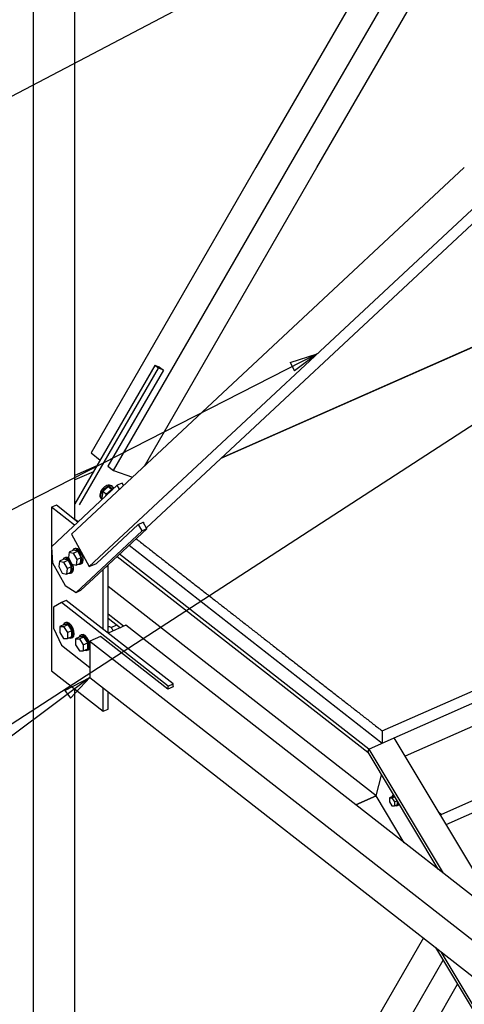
# Paper-space layout 'A0 Advance Steel' of a CAD drawing. Header units: millimetres. Extents: x 292 to 712, y 182 to 776.
# Tile 28 of 61: x 386 to 402, y 455 to 490. Entities that reach past the tile are written whole.
import ezdxf

# ---------------------------------------------------------------- set-up
doc = ezdxf.new("R2010")
doc.units = ezdxf.units.MM
doc.layers.get('0').update_dxf_attribs({"linetype": 'CONTINUOUS'})
for name, color, linetype in [('AS_Belki', 145, 'CONTINUOUS'), ('AS_Blachy', 30, 'CONTINUOUS'), ('AS_Kraty', 9, 'CONTINUOUS'), ('AS_Schody', 253, 'CONTINUOUS'), ('AS_Sruby', 9, 'CONTINUOUS')]:
    doc.layers.add(name, color=color, linetype=linetype)

psp = doc.layouts.new('A0 Advance Steel')

# ---------------------------------------------------------------- hatches: boundary and pattern name
at = {"layer": 'AS_Kraty', "extrusion": (-7.623296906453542e-17, 0.8093309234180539, 0.5873529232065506)}
h = psp.add_hatch(dxfattribs=at)
h.set_pattern_fill('GRATE', color=9, scale=0.26666666, angle=36.09333730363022, style=0)
h.set_pattern_definition([(36.09333730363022, (-403.1707557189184, -32683.15954498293), (-0.1246933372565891, 0.1710390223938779), []), (126.0933373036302, (-403.1707557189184, -32683.15954498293), (-0.6841560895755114, -0.4987733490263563), [])])
h.paths.add_polyline_path([(-413.6387423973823, -32680.64989987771), (-413.5596798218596, -32680.7551017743), (-414.0759997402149, -32681.21401925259), (-414.0759997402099, -32687.31918809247), (-414.0732288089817, -32687.39967034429), (-414.0399984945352, -32687.45794673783), (-407.4722477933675, -32696.19710072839), (-403.9460995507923, -32693.54708876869), (-403.6257005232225, -32693.97345585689), (-396.2912513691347, -32688.46138528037), (-393.484305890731, -32686.3325231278), (-390.892367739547, -32682.21534909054), (-390.8724801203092, -32682.11834813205), (-390.7903777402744, -32681.97599045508), (-390.5023848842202, -32681.51852709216), (-390.5299583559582, -32681.45612658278), (-399.2580662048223, -32669.84236676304)], flags=0)
at = {"layer": 'AS_Kraty', "extrusion": (-7.623296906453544e-17, 0.8093309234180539, 0.5873529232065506)}
h = psp.add_hatch(dxfattribs=at)
h.set_pattern_fill('GRATE', color=9, scale=0.26666666, angle=36.92602040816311, style=0)
h.set_pattern_definition([(36.9260204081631, (-406.6434140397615, -32674.21898314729), (-0.1271658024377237, 0.1692088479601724), []), (126.9260204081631, (-406.6434140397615, -32674.21898314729), (-0.6768353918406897, -0.5086632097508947), [])])
h.paths.add_polyline_path([(-411.9653748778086, -32680.38686560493), (-400.0985606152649, -32671.46857942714), (-401.2830772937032, -32668.10565474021), (-401.3214532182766, -32668.05110076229), (-401.3615054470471, -32667.99780654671), (-414.0881425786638, -32677.56227697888)], flags=0)

# ---------------------------------------------------------------- linework, layer by layer
at = {"color": 0, "linetype": 'ByBlock', "lineweight": -2}
for p, q in [((395.9778449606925, 477.7747274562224), (396.9441819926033, 478.0812735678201)), ((396.9441819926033, 478.0812735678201), (396.129499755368, 477.4778909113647)), ((395.9778449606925, 477.7747274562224), (396.129499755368, 477.4778909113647)), ((387.9490294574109, 466.0833345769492), (388.849275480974, 466.5495264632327)), ((388.849275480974, 466.5495264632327), (388.148888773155, 465.8165624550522)), ((387.9490294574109, 466.0833345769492), (388.148888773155, 465.8165624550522))]:
    psp.add_line(p, q, dxfattribs=at)
at = {"color": 7}
for points in [[(400.7835088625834, 494.9912070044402), (352.6484893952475, 469.7313603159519), (335.7589941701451, 469.7313603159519)], [(429.0348873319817, 492.787625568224), (358.2794580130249, 446.8658463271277), (335.7589941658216, 446.8658463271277)], [(396.9441819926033, 478.0812735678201), (352.6484894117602, 455.4504544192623), (335.7589941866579, 455.4504544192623)], [(388.849275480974, 466.5495264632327), (352.6484894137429, 439.4287603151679), (335.7589941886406, 439.4287603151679)]]:
    psp.add_lwpolyline(points, dxfattribs=at)
at = {"layer": 'AS_Belki', "linetype": 'Continuous', "ltscale": 0.15}
for p, q in [((386.820172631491, 591.0461833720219), (386.820172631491, 484.7162338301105)), ((388.3124081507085, 484.7162338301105), (388.3124081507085, 503.9049685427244)), ((400.7265723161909, 495.0357051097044), (394.7613305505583, 484.7162338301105)), ((395.9242670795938, 484.7162338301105), (401.5276168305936, 494.4096558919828)), ((396.9339207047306, 484.7162338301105), (402.2230781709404, 493.8661242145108)), ((386.8201726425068, 484.7162338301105), (386.8201726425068, 340.0208259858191)), ((402.1836416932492, 484.7162338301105), (388.1867852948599, 471.6574051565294)), ((388.3124081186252, 472.1719399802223), (388.3124081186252, 484.7162338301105)), ((404.0557374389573, 484.7162338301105), (388.8166612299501, 470.4984349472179)), ((394.7613304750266, 484.7162338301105), (388.8859353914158, 474.552191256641)), ((389.6869798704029, 473.9261418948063), (395.9242671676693, 484.7162338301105)), ((390.7881183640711, 474.0844045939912), (396.9339208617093, 484.7162338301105)), ((390.8586253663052, 471.8795982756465), (404.6173281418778, 484.7162338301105)), ((391.4623022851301, 477.5002621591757), (389.4867267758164, 474.0826481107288)), ((391.3164467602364, 477.610106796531), (391.3180982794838, 477.6129636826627)), ((391.3180982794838, 477.6129636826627), (391.3261491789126, 477.6066716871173)), ((391.3261491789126, 477.6066716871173), (391.4623022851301, 477.5002621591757)), ((388.8859353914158, 474.552191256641), (389.2114488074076, 474.2977891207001)), ((389.4867267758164, 474.0826481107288), (389.6869798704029, 473.9261418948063)), ((389.6869798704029, 473.9261418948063), (390.3622395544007, 473.6870668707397)), ((389.083121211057, 470.6160542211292), (390.5678286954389, 472.0012610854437)), ((390.5678286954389, 472.0012610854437), (390.7490332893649, 472.0812475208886)), ((390.7490332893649, 472.0812475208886), (390.7597089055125, 472.0859598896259)), ((390.7597089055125, 472.0859598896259), (390.7509257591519, 472.0777654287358)), ((388.1867852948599, 471.6574051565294), (388.8166612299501, 470.4984349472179)), ((388.8166612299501, 470.4984349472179), (389.083121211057, 470.6160542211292)), ((390.1283345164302, 468.4090507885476), (389.491772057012, 468.1280631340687)), ((428.5746067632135, 438.3617054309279), (390.1283345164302, 468.4090507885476)), ((389.2223236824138, 468.0091246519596), (388.849275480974, 467.8444558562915)), ((388.849275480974, 467.8444558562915), (427.9402273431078, 437.2932669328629)), ((388.849275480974, 467.8444558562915), (388.849275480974, 466.5495263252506)), ((391.6254570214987, 466.1309769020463), (389.2223236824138, 468.0091246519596)), ((388.849275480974, 466.5495263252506), (427.9402273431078, 435.9983377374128)), ((388.3124081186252, 434.4031646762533), (388.3124081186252, 466.1361933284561)), ((391.8066596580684, 466.2109626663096), (391.6254570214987, 466.1309769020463)), ((391.8066596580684, 466.2240205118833), (391.817337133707, 466.2156757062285)), ((391.817337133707, 466.2156757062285), (391.8066596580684, 466.2109626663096)), ((400.726572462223, 457.2669297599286), (388.8859353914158, 436.7834156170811)), ((389.6869798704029, 436.1573665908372), (401.432284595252, 456.4759622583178)), ((390.7881183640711, 436.3156289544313), (401.9463831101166, 455.6186846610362))]:
    psp.add_line(p, q, dxfattribs=at)
at = {"layer": 'AS_Blachy', "linetype": 'Continuous', "ltscale": 0.15}
for p, q in [((391.1584855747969, 477.6660327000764), (388.3124079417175, 472.7425081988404)), ((388.4749480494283, 472.7018029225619), (391.2866526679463, 477.56586482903)), ((391.2866526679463, 477.56586482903), (391.1584855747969, 477.6660327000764)), ((391.3261491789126, 477.6066716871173), (391.1584855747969, 477.6660327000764)), ((391.45431588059, 477.506503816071), (391.2866526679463, 477.56586482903)), ((389.0898422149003, 474.0874180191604), (388.3124081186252, 473.7442472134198)), ((388.9681969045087, 473.876979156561), (388.3124081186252, 473.5875047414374)), ((389.822642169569, 473.3967303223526), (388.4200078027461, 472.088096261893)), ((389.9931832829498, 473.4720097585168), (389.822642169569, 473.3967303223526)), ((389.8994904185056, 473.2553297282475), (389.822642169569, 473.3967303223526)), ((390.0397995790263, 473.3862360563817), (389.9931832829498, 473.4720097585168)), ((387.6515609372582, 472.6884192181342), (387.4810197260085, 472.6131401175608)), ((388.2982164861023, 471.974467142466), (387.4810197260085, 472.6131401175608)), ((387.4810197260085, 472.6131401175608), (387.4810197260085, 471.2120366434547)), ((388.4198621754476, 472.0879603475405), (387.6515609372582, 472.6884192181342)), ((388.4200078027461, 472.088096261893), (388.0735760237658, 471.7648815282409)), ((390.7044684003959, 471.7741723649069), (390.5784922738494, 472.0059680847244)), ((390.8750096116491, 471.8494514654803), (390.7490332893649, 472.0812475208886)), ((388.0735760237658, 471.7648815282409), (387.4718551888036, 471.2034861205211)), ((390.7044684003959, 471.7741723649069), (388.3536815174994, 469.5809281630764)), ((389.3258160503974, 470.404080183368), (390.8750096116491, 471.8494514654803)), ((390.8750096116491, 471.8494514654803), (390.7044684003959, 471.7741723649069)), ((387.4718551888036, 471.2034861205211), (387.5190958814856, 470.6362390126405)), ((387.4810197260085, 471.0934421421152), (387.4810197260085, 466.7859575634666)), ((387.5190958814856, 470.6362390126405), (387.9600090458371, 469.8249602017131)), ((389.4215295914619, 470.4933792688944), (389.4939550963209, 470.5253490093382)), ((389.4939550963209, 470.5253490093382), (389.4811162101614, 470.548972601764)), ((389.4939550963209, 468.1290266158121), (389.4939550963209, 470.5253490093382)), ((388.9793842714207, 470.0808654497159), (389.3258160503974, 470.404080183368)), ((389.3234138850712, 468.2596419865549), (389.3234138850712, 470.4018391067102)), ((387.9600090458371, 469.8249602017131), (388.3536815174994, 469.5809281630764)), ((388.5242227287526, 469.6562072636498), (388.9793842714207, 470.0808654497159)), ((388.3536815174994, 469.5809281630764), (388.5242227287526, 469.6562072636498)), ((387.8311574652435, 469.2173374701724), (387.5507918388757, 469.0587670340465)), ((388.0016986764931, 469.2926169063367), (387.8311574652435, 469.2173374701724)), ((391.6361184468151, 466.2436035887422), (387.8311574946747, 469.217337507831)), ((391.8066596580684, 466.3188830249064), (388.0016986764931, 469.2926169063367)), ((387.5507918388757, 469.0587670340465), (387.5507918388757, 468.3033913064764)), ((389.5989337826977, 468.3282129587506), (389.8086551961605, 468.420786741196)), ((387.5507918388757, 468.3033913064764), (387.8311574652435, 467.706586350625)), ((387.8311574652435, 467.706586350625), (388.849275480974, 466.910885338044)), ((387.4810197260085, 466.7859575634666), (389.3234138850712, 465.3460507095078)), ((391.6361184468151, 466.2436035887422), (391.8066596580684, 466.3188830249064)), ((391.8066596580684, 466.2109626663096), (391.8066596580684, 466.3188830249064)), ((389.3234138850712, 465.3460507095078), (389.3234138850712, 466.1789677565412)), ((389.4939550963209, 465.4213298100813), (389.4939550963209, 466.0456827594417)), ((391.6361184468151, 466.1356828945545), (391.6361184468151, 466.2436035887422)), ((389.3234138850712, 465.3460507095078), (389.4939550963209, 465.4213298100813)), ((401.3615054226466, 461.6719253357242), (401.2853913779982, 461.7314115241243)), ((401.329528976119, 461.6578107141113), (401.3615054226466, 461.6719253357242)), ((401.3615054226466, 461.604488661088), (401.3615054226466, 461.6719253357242))]:
    psp.add_line(p, q, dxfattribs=at)
at = {"layer": 'AS_Kraty', "linetype": 'Continuous', "ltscale": 0.15}
for p, q in [((403.6257004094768, 478.8172379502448), (393.5074310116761, 474.3508889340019)), ((390.2418202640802, 471.2586965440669), (399.2580662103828, 464.2121290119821)), ((390.4935770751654, 471.4935813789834), (390.5299583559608, 471.4651477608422)), ((390.52995331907, 471.4651413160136), (390.5700097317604, 471.433835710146)), ((390.5700147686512, 471.4338421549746), (390.6100712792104, 471.4025362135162)), ((390.6100663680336, 471.4025299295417), (390.6501227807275, 471.3712243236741)), ((390.6501276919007, 471.3712306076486), (390.690184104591, 471.3399246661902)), ((390.690184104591, 471.3399246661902), (390.7302406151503, 471.3086190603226)), ((390.7302406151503, 471.3086190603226), (390.7702970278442, 471.2773131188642)), ((390.7702924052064, 471.2773072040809), (390.8103488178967, 471.2460015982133)), ((390.8103534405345, 471.2460075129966), (390.8504099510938, 471.2147015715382)), ((390.85040545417, 471.2146958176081), (390.8904618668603, 471.1833902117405)), ((390.8904663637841, 471.1833959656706), (390.9305228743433, 471.1520900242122)), ((390.9305185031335, 471.1520844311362), (390.9705749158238, 471.1207788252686)), ((390.9705792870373, 471.1207844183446), (391.0106356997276, 471.0894784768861)), ((391.0106356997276, 471.0894784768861), (391.0506922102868, 471.0581728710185)), ((391.0506922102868, 471.0581728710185), (391.0907486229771, 471.0268669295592)), ((391.0907486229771, 471.0268669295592), (391.1308051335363, 470.9955613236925)), ((391.1308010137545, 470.995556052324), (391.1708574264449, 470.9642504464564)), ((391.1708615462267, 470.9642557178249), (391.2109179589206, 470.9329497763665)), ((391.2109179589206, 470.9329497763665), (391.2509744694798, 470.9016441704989)), ((391.2509744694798, 470.9016441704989), (391.2910308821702, 470.8703382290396)), ((391.2910308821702, 470.8703382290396), (391.3310873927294, 470.8390326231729)), ((391.3310873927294, 470.8390326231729), (391.3711438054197, 470.8077266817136)), ((399.2580662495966, 464.643772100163), (413.5425847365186, 470.9491631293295)), ((391.3711400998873, 470.8077219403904), (391.4111965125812, 470.7764163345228)), ((391.4112002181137, 470.7764210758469), (391.4512567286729, 470.7451151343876)), ((391.4512531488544, 470.7451105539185), (391.4913095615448, 470.7138049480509)), ((391.4913131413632, 470.71380952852), (391.5313696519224, 470.6825035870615)), ((391.531366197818, 470.6824991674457), (391.5714226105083, 470.6511935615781)), ((391.5714260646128, 470.6511979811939), (391.6114824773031, 470.6198920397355)), ((391.6114824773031, 470.6198920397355), (391.6515389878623, 470.5885864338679)), ((391.6515389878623, 470.5885864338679), (391.6915954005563, 470.5572804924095)), ((391.6915954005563, 470.5572804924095), (391.7316519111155, 470.5259748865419)), ((391.7316519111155, 470.5259748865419), (391.7717083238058, 470.4946689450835)), ((391.7717052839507, 470.494665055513), (391.8117616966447, 470.4633594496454)), ((399.2580661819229, 464.2121290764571), (413.638742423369, 470.5599652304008)), ((391.8117647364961, 470.4633633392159), (391.8518212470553, 470.4320573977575)), ((391.8518183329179, 470.4320536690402), (391.8918747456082, 470.4007480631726)), ((391.8918776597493, 470.4007517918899), (391.9319341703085, 470.3694458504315)), ((391.9319313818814, 470.3694422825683), (391.9719877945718, 470.3381366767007)), ((391.9719905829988, 470.3381402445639), (392.0120469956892, 470.3068343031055)), ((392.0120469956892, 470.3068343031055), (392.0521035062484, 470.2755286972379)), ((392.0521008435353, 470.275525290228), (392.0921572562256, 470.2442196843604)), ((392.0921599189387, 470.2442230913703), (392.1322164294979, 470.2129171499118)), ((392.1322138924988, 470.2129139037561), (392.1722703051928, 470.1816082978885)), ((392.1722728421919, 470.1816115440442), (392.2123292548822, 470.1503056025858)), ((392.2123292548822, 470.1503056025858), (392.2523857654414, 470.1189999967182)), ((392.2523857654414, 470.1189999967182), (392.2924421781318, 470.0876940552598)), ((392.2924399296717, 470.0876911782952), (392.332496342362, 470.0563855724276)), ((392.3324985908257, 470.0563884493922), (392.3725551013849, 470.0250825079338)), ((392.3725529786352, 470.0250797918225), (392.4126093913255, 469.9937741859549)), ((392.4126115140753, 469.9937769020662), (392.4526680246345, 469.9624709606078)), ((392.4526660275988, 469.9624684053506), (392.4927224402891, 469.931162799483)), ((392.4927244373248, 469.9311653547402), (392.5327808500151, 469.8998594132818)), ((392.5327808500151, 469.8998594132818), (392.5728373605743, 469.8685538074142)), ((392.5728373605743, 469.8685538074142), (392.6128937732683, 469.8372478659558)), ((392.6128937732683, 469.8372478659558), (392.6529502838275, 469.8059422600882)), ((392.6529502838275, 469.8059422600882), (392.6930066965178, 469.7746363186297)), ((392.6930051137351, 469.774634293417), (392.7330615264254, 469.7433286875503)), ((392.7330631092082, 469.7433307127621), (392.7731196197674, 469.7120247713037)), ((392.7731181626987, 469.7120229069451), (392.813174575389, 469.6807173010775)), ((392.8131760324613, 469.6807191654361), (392.8532325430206, 469.6494132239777)), ((392.8532312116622, 469.6494115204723), (392.8932876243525, 469.6181059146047)), ((392.8932889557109, 469.6181076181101), (392.9333453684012, 469.5868016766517)), ((392.9333453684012, 469.5868016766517), (392.9734018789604, 469.5554960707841)), ((392.9734006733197, 469.5554945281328), (393.01345708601, 469.5241889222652)), ((393.0134582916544, 469.5241904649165), (393.05351480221, 469.4928845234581)), ((393.0535137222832, 469.4928831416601), (393.0935701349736, 469.4615775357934)), ((393.0935712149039, 469.4615789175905), (393.1336276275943, 469.4302729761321)), ((393.1336276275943, 469.4302729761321), (393.1736841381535, 469.3989673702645)), ((393.1736841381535, 469.3989673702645), (393.2137405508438, 469.3676614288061)), ((393.2137405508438, 469.3676614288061), (393.253797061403, 469.3363558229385)), ((393.253797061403, 469.3363558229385), (393.293853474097, 469.30504988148)), ((393.293852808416, 469.3050490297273), (393.3339092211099, 469.2737434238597)), ((393.3339098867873, 469.2737442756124), (393.3739663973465, 469.242438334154)), ((393.3739658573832, 469.2424376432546), (393.4140222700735, 469.2111320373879)), ((393.4140228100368, 469.2111327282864), (393.4540793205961, 469.179826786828)), ((393.4540789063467, 469.1798262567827), (393.494135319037, 469.1485206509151)), ((393.49413573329, 469.1485211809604), (393.5341921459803, 469.117215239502)), ((393.5341921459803, 469.117215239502), (393.5742486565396, 469.0859096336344)), ((393.5742486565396, 469.0859096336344), (393.6143050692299, 469.0546036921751)), ((393.6143050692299, 469.0546036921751), (393.6543615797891, 469.0232980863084)), ((393.6543615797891, 469.0232980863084), (393.6944179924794, 468.9919921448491)), ((393.6944179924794, 468.9919921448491), (393.7344744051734, 468.9606865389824)), ((393.7344744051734, 468.9606865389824), (393.7745309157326, 468.929380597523)), ((393.7745310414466, 468.9293807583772), (393.8145874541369, 468.8980751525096)), ((393.8145873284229, 468.8980749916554), (393.8546437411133, 468.866769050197)), ((393.8546437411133, 468.866769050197), (393.8947002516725, 468.8354634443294)), ((393.8947005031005, 468.8354637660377), (393.9347569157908, 468.8041581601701)), ((393.9347566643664, 468.8041578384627), (393.9748131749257, 468.7728518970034)), ((393.974813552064, 468.7728523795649), (394.0148699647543, 468.7415467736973)), ((394.014869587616, 468.7415462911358), (394.0549260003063, 468.7102403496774)), ((411.925322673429, 468.9799779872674), (400.0753349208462, 463.7492238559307)), ((394.0549260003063, 468.7102403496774), (394.0949825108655, 468.6789347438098)), ((394.0949825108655, 468.6789347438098), (394.1350389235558, 468.6476288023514)), ((394.1350389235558, 468.6476288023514), (394.1750954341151, 468.6163231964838)), ((394.1750954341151, 468.6163231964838), (394.215151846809, 468.5850172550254)), ((394.2151526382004, 468.5850182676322), (394.2552090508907, 468.5537126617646)), ((394.2552082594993, 468.5537116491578), (394.2952647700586, 468.5224057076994)), ((394.2952656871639, 468.5224068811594), (394.3353220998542, 468.4911012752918)), ((394.3353211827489, 468.4911001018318), (394.3753776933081, 468.4597941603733)), ((394.3753787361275, 468.4597954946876), (394.4154351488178, 468.42848988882)), ((394.4154341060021, 468.4284885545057), (394.4554905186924, 468.3971826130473)), ((394.4554905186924, 468.3971826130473), (394.4955470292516, 468.3658770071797)), ((394.4955470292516, 468.3658770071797), (394.5356034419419, 468.3345710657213)), ((394.5356034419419, 468.3345710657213), (394.5756599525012, 468.3032654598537)), ((394.5756599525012, 468.3032654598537), (394.6157163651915, 468.2719595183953)), ((394.6157178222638, 468.2719613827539), (394.6557742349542, 468.2406557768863)), ((394.6557727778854, 468.2406539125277), (394.6958292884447, 468.2093479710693)), ((394.6958308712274, 468.2093499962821), (394.7358872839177, 468.1780443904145)), ((394.735885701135, 468.1780423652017), (394.7759422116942, 468.1467364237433)), ((394.7759439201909, 468.1467386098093), (394.8560567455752, 468.0841273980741)), ((394.8560550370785, 468.0841252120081), (394.8961115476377, 468.0528192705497)), ((394.8961133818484, 468.0528216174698), (394.9361697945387, 468.0215160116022)), ((394.936167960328, 468.0215136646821), (394.9762244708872, 467.9902077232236)), ((394.9762264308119, 467.990210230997), (395.0162828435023, 467.9589046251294)), ((395.0162808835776, 467.958902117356), (395.0563372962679, 467.9275961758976)), ((395.0563372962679, 467.9275961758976), (395.0963938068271, 467.89629057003)), ((395.0963938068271, 467.89629057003), (395.1364502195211, 467.8649846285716)), ((395.1364502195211, 467.8649846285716), (395.1765067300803, 467.833679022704)), ((395.1765067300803, 467.833679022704), (395.2165631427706, 467.8023730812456)), ((395.2165655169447, 467.8023761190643), (395.2566219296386, 467.7710705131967)), ((395.2566195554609, 467.771067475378), (395.2966760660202, 467.7397615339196)), ((395.2966785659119, 467.7397647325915), (395.3367349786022, 467.7084591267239)), ((395.3367324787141, 467.708455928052), (395.3767888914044, 467.6771499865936)), ((395.3767888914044, 467.6771499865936), (395.4168454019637, 467.645844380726)), ((395.4168454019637, 467.645844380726), (395.456901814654, 467.6145384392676)), ((395.456901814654, 467.6145384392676), (395.4969583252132, 467.5832328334)), ((395.4969583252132, 467.5832328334), (395.5370147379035, 467.5519268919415)), ((395.5370176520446, 467.5519306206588), (395.5770740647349, 467.5206250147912)), ((395.5770711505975, 467.5206212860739), (395.6171276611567, 467.4893153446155)), ((395.6171307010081, 467.489319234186), (395.6571871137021, 467.4580136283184)), ((395.657184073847, 467.4580097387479), (395.6972405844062, 467.4267037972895)), ((395.6972437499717, 467.4267078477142), (395.777356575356, 467.364096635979)), ((395.7773534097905, 467.3640925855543), (395.8174099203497, 467.3327866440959)), ((395.8174132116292, 467.3327908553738), (395.8574696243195, 467.3014852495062)), ((395.8574663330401, 467.3014810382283), (395.8975228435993, 467.2701750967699)), ((395.8975262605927, 467.2701794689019), (395.937582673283, 467.2388738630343)), ((395.9375792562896, 467.2388694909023), (395.9776356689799, 467.2075635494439)), ((395.9776356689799, 467.2075635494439), (396.0176921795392, 467.1762579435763)), ((396.0176921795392, 467.1762579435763), (396.0577485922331, 467.1449520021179)), ((396.0577485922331, 467.1449520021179), (396.0978051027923, 467.1136463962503)), ((396.0978051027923, 467.1136463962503), (396.1378615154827, 467.0823404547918)), ((396.1378653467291, 467.0823453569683), (396.1779217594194, 467.0510397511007)), ((396.177917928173, 467.0510348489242), (396.2179744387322, 467.0197289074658)), ((396.2179783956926, 467.0197339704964), (396.2580348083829, 466.9884283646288)), ((396.2580308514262, 466.9884233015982), (396.2980873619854, 466.9571173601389)), ((401.3615054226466, 461.6719253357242), (414.0881425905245, 467.2896450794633)), ((396.2980914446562, 466.9571225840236), (396.3381478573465, 466.925816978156)), ((396.3381437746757, 466.9258117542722), (396.378200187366, 466.8945058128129)), ((396.378200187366, 466.8945058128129), (396.4182566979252, 466.8632002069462)), ((396.4182566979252, 466.8632002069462), (396.4583131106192, 466.8318942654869)), ((396.4583131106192, 466.8318942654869), (396.4983696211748, 466.8005886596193)), ((396.4983696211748, 466.8005886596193), (396.5384260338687, 466.7692827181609)), ((396.5384305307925, 466.7692884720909), (396.5784869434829, 466.7379828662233)), ((396.5784824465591, 466.7379771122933), (396.6185389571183, 466.7066715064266)), ((396.6185389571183, 466.7066715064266), (396.6585953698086, 466.6753655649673)), ((396.6585953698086, 466.6753655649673), (396.6986518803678, 466.6440599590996)), ((396.6986518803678, 466.6440599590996), (396.7387082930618, 466.6127540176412)), ((401.5342010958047, 461.3165126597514), (414.0881425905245, 466.8580019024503)), ((396.7387130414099, 466.6127600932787), (396.7787694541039, 466.5814544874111)), ((396.7787647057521, 466.5814484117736), (396.8188212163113, 466.5501424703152)), ((396.8188260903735, 466.5501487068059), (396.8588825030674, 466.5188431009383)), ((396.8588776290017, 466.5188368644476), (396.8989340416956, 466.4875309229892)), ((396.8989340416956, 466.4875309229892), (396.9389905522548, 466.4562253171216)), ((396.9389905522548, 466.4562253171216), (396.9790469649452, 466.4249193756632)), ((396.9790469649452, 466.4249193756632), (397.0191034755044, 466.3936137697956)), ((397.0191034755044, 466.3936137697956), (397.0591598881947, 466.3623078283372)), ((397.0591651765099, 466.3623145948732), (397.0992215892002, 466.3310089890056)), ((397.099216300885, 466.3310022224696), (397.1392728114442, 466.2996962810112)), ((397.1392782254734, 466.2997032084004), (397.1793346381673, 466.2683976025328)), ((397.1793292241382, 466.2683906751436), (397.2193857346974, 466.2370847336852)), ((397.2193912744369, 466.2370918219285), (397.2594476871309, 466.2057862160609)), ((397.2594421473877, 466.2057791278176), (397.2994985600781, 466.1744731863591)), ((397.2994985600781, 466.1744731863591), (397.3395550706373, 466.1431675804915)), ((397.3395550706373, 466.1431675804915), (397.3796114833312, 466.1118616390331)), ((397.3796114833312, 466.1118616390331), (397.4196679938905, 466.0805560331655)), ((397.4196679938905, 466.0805560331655), (397.4597244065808, 466.0492500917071)), ((397.4597303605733, 466.0492577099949), (397.4997867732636, 466.0179521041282)), ((397.4997808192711, 466.0179444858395), (397.5398373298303, 465.9866388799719)), ((397.5398373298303, 465.9866388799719), (397.5798937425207, 465.9553329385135)), ((397.5798937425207, 465.9553329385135), (397.6199502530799, 465.9240273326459)), ((397.6199502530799, 465.9240273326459), (397.6600066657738, 465.8927213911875)), ((397.6600128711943, 465.8927293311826), (397.7000692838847, 465.8614237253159)), ((397.7000630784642, 465.8614157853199), (397.7401195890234, 465.8301098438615)), ((397.7401259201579, 465.8301179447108), (397.7801823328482, 465.7988123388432)), ((397.7801760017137, 465.7988042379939), (397.8202325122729, 465.7674982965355)), ((397.8202389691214, 465.767506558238), (397.8602953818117, 465.7362009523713)), ((397.8602889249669, 465.7361926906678), (397.9003453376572, 465.7048867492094)), ((397.9003453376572, 465.7048867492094), (397.9404018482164, 465.6735811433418)), ((397.9404018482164, 465.6735811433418), (397.9804582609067, 465.6422752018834)), ((397.9804582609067, 465.6422752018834), (398.020514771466, 465.6109695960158)), ((398.020514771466, 465.6109695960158), (398.0605711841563, 465.5796636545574)), ((398.0605780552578, 465.5796724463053), (398.1006344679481, 465.5483668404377)), ((398.1006275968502, 465.5483580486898), (398.1406841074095, 465.5170521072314)), ((398.1406911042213, 465.5170610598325), (398.1807475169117, 465.4857554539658)), ((398.1807405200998, 465.4857465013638), (398.220797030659, 465.4544405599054)), ((398.2208041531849, 465.4544496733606), (398.2608605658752, 465.423144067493)), ((398.2608534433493, 465.4231349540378), (398.3009098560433, 465.3918290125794)), ((398.3009098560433, 465.3918290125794), (398.3409663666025, 465.3605234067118)), ((398.3409663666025, 465.3605234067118), (398.3810227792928, 465.3292174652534)), ((398.3810301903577, 465.3292269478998), (398.421086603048, 465.2979213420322)), ((398.4210791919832, 465.2979118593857), (398.4611357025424, 465.2666062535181)), ((398.4611357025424, 465.2666062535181), (398.5011921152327, 465.2353003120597)), ((398.5011921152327, 465.2353003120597), (398.5412486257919, 465.2039947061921)), ((398.5412486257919, 465.2039947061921), (398.5813050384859, 465.1726887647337)), ((398.5813127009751, 465.1726985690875), (398.6213691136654, 465.1413929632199)), ((398.6213614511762, 465.1413831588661), (398.6614179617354, 465.1100772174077)), ((398.6614257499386, 465.1100871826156), (398.7014821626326, 465.078781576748)), ((398.7014743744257, 465.0787716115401), (398.741530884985, 465.0474656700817)), ((398.7415387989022, 465.0474757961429), (398.7815952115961, 465.0161701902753)), ((398.7815872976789, 465.0161600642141), (398.8216437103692, 464.9848541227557)), ((398.8216437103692, 464.9848541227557), (398.8617002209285, 464.9535485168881)), ((398.8617002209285, 464.9535485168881), (398.9017566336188, 464.9222425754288)), ((398.9017566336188, 464.9222425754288), (398.941813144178, 464.8909369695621)), ((398.941813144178, 464.8909369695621), (398.9818695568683, 464.8596310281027)), ((398.9818778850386, 464.8596416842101), (399.0219342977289, 464.8283360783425)), ((399.0219259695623, 464.8283254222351), (399.0619824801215, 464.7970194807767)), ((399.0619909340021, 464.7970302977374), (399.1020473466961, 464.7657246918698)), ((399.1020388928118, 464.7657138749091), (399.1420954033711, 464.7344079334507)), ((399.1421039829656, 464.7344189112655), (399.1821603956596, 464.7031133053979)), ((399.1821518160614, 464.7031023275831), (399.2222082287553, 464.6717963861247)), ((399.2222082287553, 464.6717963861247), (399.2580662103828, 464.6437721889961)), ((399.2580662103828, 464.6437721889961), (399.2580662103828, 464.2121290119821)), ((401.2853910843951, 461.7314121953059), (401.3214532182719, 461.7032279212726)), ((401.3214532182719, 461.7032279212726), (401.3615054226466, 461.6719253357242))]:
    psp.add_line(p, q, dxfattribs=at)
at = {"layer": 'AS_Schody', "linetype": 'Continuous', "ltscale": 0.15}
for p, q in [((403.2652101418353, 478.6673076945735), (393.5261375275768, 474.3683417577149)), ((388.4245772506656, 472.0923596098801), (388.3124081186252, 472.1800243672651)), ((389.8178711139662, 470.8631592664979), (398.748095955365, 463.8838206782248)), ((398.7792713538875, 463.999739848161), (389.89969192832, 470.9394968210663)), ((399.0396406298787, 462.3308384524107), (389.4939550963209, 469.7911846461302)), ((390.0483459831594, 468.3737425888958), (389.4939550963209, 468.807022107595)), ((389.4939550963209, 468.6667380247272), (389.9336368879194, 468.3231086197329)), ((398.7792867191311, 463.9997213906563), (399.6852868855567, 464.3996428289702)), ((399.6852715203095, 464.3996612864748), (399.6844192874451, 464.4003274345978)), ((403.5902141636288, 457.8880376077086), (399.6852868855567, 464.3996428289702)), ((398.748095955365, 463.8838206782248), (398.7792713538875, 463.999739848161)), ((398.7792867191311, 463.9997213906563), (398.7481112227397, 463.8838025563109)), ((398.7481112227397, 463.8838025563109), (401.2441338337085, 459.7215956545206)), ((398.7792867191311, 463.9997213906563), (401.433644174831, 459.5734855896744)), ((399.0396559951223, 462.3308199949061), (399.2377359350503, 463.0673358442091)), ((398.3148879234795, 462.0109222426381), (399.0396406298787, 462.3308384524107)), ((399.0396559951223, 462.3308199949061), (398.3149082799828, 462.01090613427)), ((400.0400391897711, 460.6626454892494), (399.0396559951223, 462.3308199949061)), ((401.1620522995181, 456.9265841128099), (405.2839811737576, 450.0531207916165)), ((401.351563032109, 456.7784737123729), (405.3485473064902, 450.1133600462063))]:
    psp.add_line(p, q, dxfattribs=at)
at = {"layer": 'AS_Sruby', "linetype": 'Continuous', "ltscale": 0.15}
for p, q in [((389.4990697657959, 473.3449258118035), (389.3012965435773, 473.1773672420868)), ((389.6192264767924, 473.2510187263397), (389.4990697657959, 473.3449258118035)), ((389.6666105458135, 473.2856084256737), (389.4990697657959, 473.3449258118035)), ((389.6469012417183, 473.351123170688), (389.6148595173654, 473.3761653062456)), ((389.3012965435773, 473.1773672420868), (389.2710641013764, 472.9504912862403)), ((389.2710641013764, 472.9504912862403), (389.3109433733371, 472.9193239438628)), ((389.4214532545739, 473.083460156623), (389.3012965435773, 473.1773672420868)), ((389.4121656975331, 473.0137626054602), (389.4214532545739, 473.083460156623)), ((389.4214532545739, 473.083460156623), (389.6192264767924, 473.2510187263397)), ((389.6192264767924, 473.2510187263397), (389.6534694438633, 473.2388951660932)), ((389.6867053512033, 473.2699034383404), (389.6666105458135, 473.2856084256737)), ((389.2587315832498, 472.910018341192), (389.2817157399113, 472.8920551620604)), ((388.1039860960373, 471.0193134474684), (388.0812653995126, 470.8235393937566)), ((388.2638685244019, 471.0898878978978), (388.1039860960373, 471.0193134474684)), ((388.1039860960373, 471.0193134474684), (388.2526190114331, 470.9834092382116)), ((388.2526190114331, 470.9834092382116), (388.4125013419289, 471.053983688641)), ((388.2526190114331, 470.9834092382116), (388.3785311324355, 470.7517313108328)), ((388.4125013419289, 471.053983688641), (388.2638685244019, 471.0898878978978)), ((388.3177471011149, 471.1469212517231), (388.2751117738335, 471.1281013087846)), ((388.5384135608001, 470.8223054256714), (388.4125013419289, 471.053983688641)), ((387.7575543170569, 470.6960983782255), (387.7348337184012, 470.5003243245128)), ((387.7348337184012, 470.5003243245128), (387.8607458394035, 470.2686463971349)), ((387.9174367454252, 470.7666728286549), (387.7575543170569, 470.6960983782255)), ((387.7575543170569, 470.6960983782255), (387.9061872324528, 470.6601945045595)), ((387.9061872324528, 470.6601945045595), (388.0660695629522, 470.7307686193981)), ((387.9061872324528, 470.6601945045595), (388.032099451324, 470.4285162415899)), ((388.0660695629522, 470.7307686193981), (387.9174367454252, 470.7666728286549)), ((387.9713153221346, 470.823706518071), (387.9286799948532, 470.8048865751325)), ((388.032099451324, 470.4285162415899), (388.1919817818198, 470.4990906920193)), ((388.1919817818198, 470.4990906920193), (388.0660695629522, 470.7307686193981)), ((388.0812653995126, 470.8235393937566), (388.2071776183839, 470.591861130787)), ((388.1692610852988, 470.3033166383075), (388.1919817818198, 470.4990906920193)), ((388.2071776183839, 470.591861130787), (388.3558105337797, 470.555957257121)), ((388.3785311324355, 470.7517313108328), (388.3558105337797, 470.555957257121)), ((388.3558105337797, 470.555957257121), (388.5156928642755, 470.6265313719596)), ((388.3785311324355, 470.7517313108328), (388.5384135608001, 470.8223054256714)), ((388.5044496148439, 470.5883179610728), (388.5470849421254, 470.6071375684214)), ((388.5156928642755, 470.6265313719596), (388.5384135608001, 470.8223054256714)), ((387.8607458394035, 470.2686463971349), (388.0093787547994, 470.2327421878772)), ((388.032099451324, 470.4285162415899), (388.0093787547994, 470.2327421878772)), ((388.0093787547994, 470.2327421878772), (388.1692610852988, 470.3033166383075)), ((388.1580178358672, 470.2651028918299), (388.200653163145, 470.2839228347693)), ((387.9302121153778, 468.4402624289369), (387.7703296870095, 468.3696879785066)), ((387.9090053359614, 468.3691641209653), (388.0688876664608, 468.4397385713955)), ((388.0688876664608, 468.4397385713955), (387.9302121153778, 468.4402624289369)), ((387.9869096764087, 468.5081048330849), (387.9442744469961, 468.4892852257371)), ((388.2075633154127, 468.2235011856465), (388.0688876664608, 468.4397385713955)), ((387.7703296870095, 468.3696879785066), (387.9090053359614, 468.3691641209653)), ((387.7703296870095, 468.3696879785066), (387.7703296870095, 468.1539744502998)), ((387.7703296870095, 468.1539744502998), (387.9090053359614, 467.9377367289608)), ((387.9090053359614, 468.3691641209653), (388.0476808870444, 468.1529267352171)), ((388.0476808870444, 468.1529267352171), (388.2075633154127, 468.2235011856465)), ((388.0476808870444, 468.1529267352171), (388.0476808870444, 467.9372128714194)), ((388.2075633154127, 468.0077873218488), (388.2075633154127, 468.2235011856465)), ((388.5476408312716, 468.0698703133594), (388.5050055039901, 468.0510507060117)), ((389.5209421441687, 468.3539239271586), (389.4939550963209, 468.3420114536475)), ((387.9090053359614, 467.9377367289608), (388.0476808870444, 467.9372128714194)), ((388.0476808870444, 467.9372128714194), (388.2075633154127, 468.0077873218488)), ((388.1935009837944, 467.9587648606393), (388.2361362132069, 467.9775844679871)), ((388.4909431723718, 468.0020279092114), (388.3310608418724, 467.931453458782)), ((388.3310608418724, 467.931453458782), (388.469736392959, 467.9309296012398)), ((388.3310608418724, 467.931453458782), (388.3310608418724, 467.7157399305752)), ((388.3310608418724, 467.7157399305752), (388.469736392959, 467.499502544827)), ((388.469736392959, 467.9309296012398), (388.6296188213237, 468.0015040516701)), ((388.469736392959, 467.9309296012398), (388.608411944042, 467.7146922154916)), ((388.6296188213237, 468.0015040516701), (388.4909431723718, 468.0020279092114)), ((388.608411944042, 467.7146922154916), (388.7682943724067, 467.7852666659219)), ((388.608411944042, 467.7146922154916), (388.608411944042, 467.4989786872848)), ((388.7682943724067, 467.7852666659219), (388.6296188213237, 468.0015040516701)), ((388.7682943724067, 467.5695528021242), (388.7682943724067, 467.7852666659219)), ((388.469736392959, 467.499502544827), (388.608411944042, 467.4989786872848)), ((388.608411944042, 467.4989786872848), (388.7682943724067, 467.5695528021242)), ((388.7542320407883, 467.5205303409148), (388.7968673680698, 467.5393499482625)), ((399.6215758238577, 462.3083615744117), (399.5149875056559, 462.2613120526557)), ((399.5149875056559, 462.2613120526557), (399.6077732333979, 462.2609613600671)), ((399.5149875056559, 462.2613120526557), (399.5149875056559, 462.116981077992)), ((399.5149875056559, 462.116981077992), (399.6077732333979, 461.9723000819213)), ((399.6077732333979, 462.2609613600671), (399.697545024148, 462.3005879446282)), ((399.6077732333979, 462.2609613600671), (399.7005589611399, 462.1162803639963)), ((399.6930451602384, 462.3080914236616), (399.6215758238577, 462.3083615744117)), ((399.6613743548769, 462.3586542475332), (399.6293979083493, 462.3445396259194)), ((399.7005589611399, 462.1162803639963), (399.7855688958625, 462.1538048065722)), ((399.7005589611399, 462.1162803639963), (399.7005589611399, 461.9719497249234)), ((399.8071471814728, 462.0189992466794), (399.8071471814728, 462.1178224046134)), ((399.6077732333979, 461.9723000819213), (399.7005589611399, 461.9719497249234)), ((399.7005589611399, 461.9719497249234), (399.8071471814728, 462.0189992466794)), ((399.7993250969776, 461.9828211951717), (399.8313015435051, 461.9969358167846))]:
    psp.add_line(p, q, dxfattribs=at)
at = {"layer": 'AS_Sruby', "linetype": 'Continuous', "ltscale": 0.15, "extrusion": (0.6007833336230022, -0.4695369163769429, 0.646988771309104)}
psp.add_arc((612.6055414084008, -10.02004899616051, 11.80898798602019), 0.293333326, 0.9735550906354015, 180.9735550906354, dxfattribs=at)
at = {"layer": 'AS_Sruby', "linetype": 'Continuous', "ltscale": 0.15, "extrusion": (-0.6007833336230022, 0.4695369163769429, -0.646988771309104)}
psp.add_arc((-612.6055414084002, -10.04635985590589, -11.83999628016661), 0.293333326, 2.440114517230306, 205.0015390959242, dxfattribs=at)
at = {"layer": 'AS_Sruby', "linetype": 'Continuous', "ltscale": 0.15, "extrusion": (-0.7994119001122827, -0.3528718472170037, 0.4862325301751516)}
psp.add_arc((-273.7624577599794, 265.0011623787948, -476.2450236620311), 0.293333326, 333.9407381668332, 205.8205007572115, dxfattribs=at)
at = {"layer": 'AS_Sruby', "linetype": 'Continuous', "ltscale": 0.15, "extrusion": (-0.799411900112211, -0.3528718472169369, 0.4862325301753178)}
for centre, start, end in [((-273.7624577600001, 265.0238228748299, -476.285747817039), 129.3286576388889, 178.3588045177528), ((-273.918249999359, 265.2413876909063, -476.6767429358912), 358.3588045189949, 178.3588045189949), ((-273.7624577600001, 265.0238228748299, -476.285747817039), 358.3588045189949, 84.93404331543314)]:
    psp.add_arc(centre, 0.293333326, start, end, dxfattribs=at)
at = {"layer": 'AS_Sruby', "linetype": 'Continuous', "ltscale": 0.15, "extrusion": (-0.7994119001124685, -0.3528718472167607, 0.4862325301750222)}
psp.add_arc((-273.9182499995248, 265.2187271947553, -476.6360187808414), 0.293333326, 333.9407249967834, 205.8204716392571, dxfattribs=at)
at = {"layer": 'AS_Sruby', "linetype": 'Continuous', "ltscale": 0.15, "extrusion": (-0.7994119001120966, -0.3528718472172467, 0.4862325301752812)}
for centre, radius, start, end in [((-271.6379829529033, 264.5587601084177, -475.4499634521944), 0.293333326, 330.0819610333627, 209.6250640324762), ((-261.3910505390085, 268.5659803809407, -482.6515119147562), 0.199999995, 182.071832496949, 182.7660311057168), ((-261.3910505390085, 268.5659803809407, -482.6515119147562), 0.199999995, 2.766031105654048, 26.80958728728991)]:
    psp.add_arc(centre, radius, start, end, dxfattribs=at)
at = {"layer": 'AS_Sruby', "linetype": 'Continuous', "ltscale": 0.15, "extrusion": (-0.7994119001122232, -0.3528718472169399, 0.4862325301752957)}
for centre in [(-271.6379829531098, 264.5814206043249, -475.4906876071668), (-271.0106339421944, 264.7447990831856, -475.7843021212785)]:
    psp.add_arc(centre, 0.293333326, 2.766031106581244, 182.7660311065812, dxfattribs=at)
at = {"layer": 'AS_Sruby', "linetype": 'Continuous', "ltscale": 0.15, "extrusion": (-0.7994119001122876, -0.3528718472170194, 0.486232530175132)}
psp.add_arc((-271.0106339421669, 264.7221385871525, -475.7435779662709), 0.293333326, 330.0818948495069, 209.6251105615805, dxfattribs=at)
at = {"layer": 'AS_Sruby', "linetype": 'Continuous', "ltscale": 0.15, "extrusion": (-0.7994119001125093, -0.3528718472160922, 0.4862325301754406)}
psp.add_arc((-271.0106339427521, 265.2319997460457, -476.6598714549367), 0.159999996, 77.13853588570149, 182.7660311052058, dxfattribs=at)
at = {"layer": 'AS_Sruby', "linetype": 'Continuous', "ltscale": 0.15, "extrusion": (-0.7994119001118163, -0.3528718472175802, 0.4862325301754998)}
for start, end in [(160.2660311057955, 211.4371222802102), (328.2340448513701, 48.67853812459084)]:
    psp.add_arc((-261.3910505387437, 268.5489850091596, -482.620968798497), 0.199999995, start, end, dxfattribs=at)

doc.saveas('drawing.dxf')
